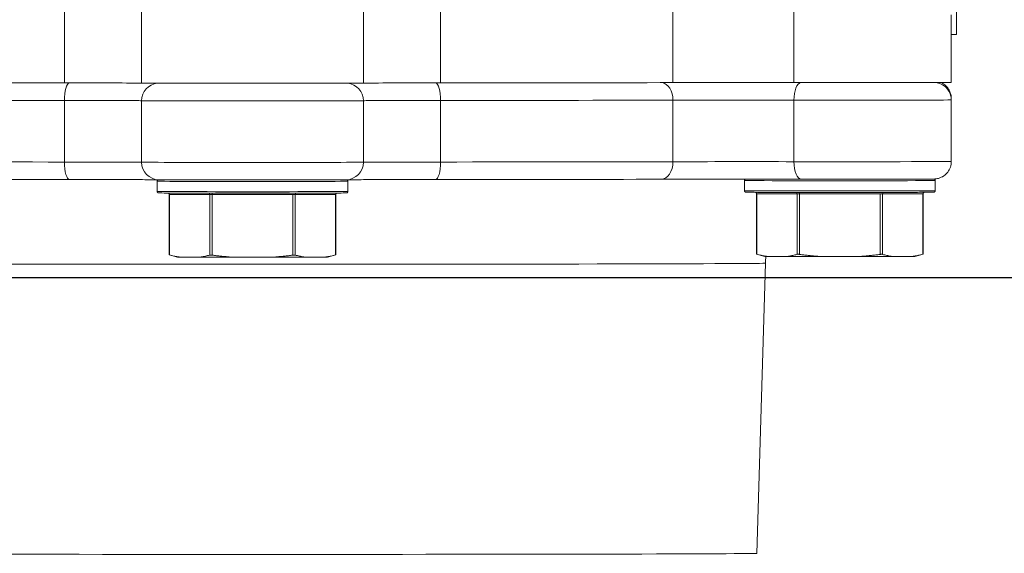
# Model space of a CAD drawing. Header units: inches. Extents: x 1 to 669, y 0 to 417.
# Tile 58 of 204: x 98.38 to 101.57, y 272.79 to 274.52. Entities that reach past the tile are written whole.
import ezdxf

# ---------------------------------------------------------------- set-up
doc = ezdxf.new("R2010")
doc.units = ezdxf.units.IN
doc.header["$LTSCALE"] = 12
doc.header["$MEASUREMENT"] = 0
doc.layers.get('0').update_dxf_attribs({"linetype": 'CONTINUOUS'})
doc.layers.add('X', color=1, linetype='CONTINUOUS')

# ---------------------------------------------------------------- blocks, each defined once
blk = doc.blocks.new('GASTRAIN')
at = {"layer": 'X', "lineweight": 0}
for p, q in [((63.7353, 287.3791), (63.7353, 287.0232)), ((63.9853, 287.3785), (63.9853, 287.0225)), ((64.7032, 287.0225), (64.7032, 287.3785)), ((64.9532, 287.0232), (64.9532, 287.3791)), ((65.7051, 287.3801), (65.7051, 287.0241)), ((66.0969, 287.3802), (66.0969, 287.0242)), ((66.6224, 287.18), (66.6224, 287.2834)), ((66.6059, 287.2442), (66.6059, 287.0249)), ((66.6059, 287.18), (66.6224, 287.18)), ((63.7353, 286.9662), (63.7353, 286.7669)), ((63.9853, 286.9656), (63.9853, 286.7663)), ((64.7032, 286.7663), (64.7032, 286.9656)), ((64.9532, 286.7669), (64.9532, 286.9662)), ((65.7051, 286.9671), (65.7051, 286.7678)), ((66.0969, 286.9673), (66.0969, 286.7679)), ((66.6059, 286.9726), (66.6059, 286.968)), ((66.6059, 286.968), (66.6059, 286.7686)), ((64.0357, 286.6714), (64.0357, 286.7046)), ((64.6527, 286.6714), (64.6527, 286.7046)), ((65.9367, 286.6737), (65.9367, 286.7069)), ((66.5537, 286.7069), (66.5537, 286.7115)), ((66.5537, 286.6737), (66.5537, 286.7069)), ((64.0744, 286.466), (64.0744, 286.6619)), ((64.0757, 286.4657), (64.0757, 286.6619)), ((64.0757, 286.6619), (64.2059, 286.6614)), ((64.2059, 286.4652), (64.2059, 286.6614)), ((64.2141, 286.6614), (64.2141, 286.6661)), ((64.2141, 286.4652), (64.2141, 286.6614)), ((64.2141, 286.6614), (64.4744, 286.6614)), ((64.4744, 286.4652), (64.4744, 286.6614)), ((64.4826, 286.6614), (64.6128, 286.6619)), ((64.4826, 286.4652), (64.4826, 286.6614)), ((64.6128, 286.4657), (64.6128, 286.6619)), ((64.6141, 286.466), (64.6141, 286.6619)), ((65.9754, 286.4683), (65.9754, 286.6642)), ((65.9767, 286.468), (65.9767, 286.6642)), ((65.9767, 286.6642), (66.1069, 286.6637)), ((66.1069, 286.4675), (66.1069, 286.6637)), ((66.1151, 286.6637), (66.1151, 286.6684)), ((66.1151, 286.4675), (66.1151, 286.6637)), ((66.1151, 286.6637), (66.3754, 286.6637)), ((66.3754, 286.4675), (66.3754, 286.6637)), ((66.3836, 286.6637), (66.5138, 286.6642)), ((66.3836, 286.4675), (66.3836, 286.6637)), ((66.5138, 286.468), (66.5138, 286.6642)), ((66.515, 286.4683), (66.515, 286.6642)), ((64.1015, 286.4588), (64.0747, 286.466)), ((64.1714, 286.4584), (64.1101, 286.4587)), ((64.4056, 286.4583), (64.2829, 286.4583)), ((64.5784, 286.4587), (64.517, 286.4584)), ((64.587, 286.4588), (64.6138, 286.466)), ((66.0024, 286.4611), (65.9757, 286.4683)), ((65.9768, 285.499), (66.0043, 286.4391)), ((66.0724, 286.4607), (66.0111, 286.461)), ((66.3065, 286.4606), (66.1839, 286.4606)), ((66.4793, 286.461), (66.418, 286.4607)), ((66.488, 286.4611), (66.5148, 286.4683))]:
    blk.add_line(p, q, dxfattribs=at)
for centre, major_axis, ratio, start_param, end_param in [((64.3442, 287.0272), (2.0171, 0), 0.002092, -2.311322, -1.877468), ((64.6465, 286.9656), (-0.0012, 0.0569), 0.995035, -1.591817, -0.128261), ((65.0621, 287.0225), (-0.3607, 0), 0.002092, -1.264125, -0.099672), ((64.936, 286.9664), (0, 0.057), 0.301887, -1.572991, -0.06653), ((64.3442, 287.0272), (2.0171, 0), 0.002092, -1.264125, -0.830271), ((65.6667, 286.9672), (-0.0001, 0.057), 0.674675, -1.573631, -0.074986), ((63.6264, 286.9655), (0.3607, 0), 0.002092, 0.099672, 1.264125), ((65.0621, 286.9655), (-0.3607, 0), 0.002092, -1.264125, -0.099672), ((65.9485, 286.9666), (-0.3607, 0), 0.002092, -1.994723, -0.830271), ((64.3442, 286.7709), (2.0171, 0), 0.002092, -2.311322, -1.877468), ((63.7525, 286.767), (0, -0.057), 0.301887, -1.568602, 0), ((64.3442, 286.7663), (-0.3607, 0), 0.002092, 0.099672, 3.04192), ((64.042, 286.7663), (-0.0012, -0.0569), 0.995035, -1.549775, 0), ((64.3442, 286.7709), (2.0171, 0), 0.002092, -1.264125, -0.830271), ((66.2452, 286.7686), (0.3607, 0), 0.002092, -1.994723, 0), ((66.1203, 286.7681), (-0.0001, -0.057), 0.411342, -1.568501, 0), ((64.3442, 286.7046), (-0.3085, 0), 0.002092, 0, 3.141593), ((66.2452, 286.7069), (-0.3085, 0), 0.002092, 0, 3.141593), ((66.2452, 286.7115), (0.3085, 0), 0.002092, -0.14481, 0), ((64.0716, 286.6619), (0.00002, 0.00475), 0.866024, -1.566612, -0.336458), ((64.0839, 286.6619), (-0.00949, 0), 0.002092, 0, 0.523599), ((64.2018, 286.6614), (0.00002, 0.00475), 0.866024, -1.566612, -0.17548), ((64.2141, 286.6614), (0.00949, 0), 0.002092, -2.617994, -1.570796), ((64.4744, 286.6614), (0.00949, 0), 0.002092, -1.570796, -0.523599), ((64.6046, 286.6619), (0.00949, 0), 0.002092, -0.523599, 0), ((65.9726, 286.6642), (0.00002, 0.00475), 0.866024, -1.566612, -0.336458), ((65.9849, 286.6642), (-0.00949, 0), 0.002092, 0, 0.523599), ((66.1027, 286.6637), (0.00002, 0.00475), 0.866024, -1.566612, -0.17548), ((66.1151, 286.6637), (0.00949, 0), 0.002092, -2.617994, -1.570796), ((66.3754, 286.6637), (0.00949, 0), 0.002092, -1.570796, -0.523599), ((66.5055, 286.6642), (0.00949, 0), 0.002092, -0.523599, 0), ((64.3442, 286.4391), (-1.66, 0), 0.002092, 0.000061, 3.141531), ((64.3442, 285.499), (-1.6325, 0), 0.002092, 0.000061, 3.141531)]:
    blk.add_ellipse(centre, major_axis=major_axis, ratio=ratio, start_param=start_param, end_param=end_param, dxfattribs=at)
at = {"layer": 'X', "lineweight": 0, "extrusion": (0, 0, -1)}
for centre, major_axis, ratio, start_param, end_param in [((63.6264, 287.0225), (0.3607, 0), 0.002092, -1.264125, -0.099672), ((63.7525, 286.9664), (0, 0.057), 0.301887, -1.572991, -0.06653), ((64.3442, 287.0226), (0.3607, 0), 0.002092, 0.099672, 3.04192), ((64.042, 286.9656), (0.0012, 0.0569), 0.995035, -1.591817, -0.128261), ((65.9485, 287.0235), (0.3607, 0), 0.002092, -2.311322, -1.14687), ((66.2452, 287.0249), (0.3607, 0), 0.002092, 0, 1.994723), ((66.1203, 286.9674), (0.0001, 0.057), 0.411342, -1.573092, -0.06734), ((64.3442, 286.9703), (-2.0171, 0), 0.002092, -1.264125, -0.830271), ((64.3442, 286.9657), (0.3607, 0), 0.002092, 0.099672, 3.04192), ((64.3442, 286.9703), (-2.0171, 0), 0.002092, -2.311322, -1.877468), ((66.2452, 286.968), (0.3607, 0), 0.002092, 0, 1.994723), ((66.2452, 286.9726), (0.3607, 0), 0.002092, 0, 0.031898), ((63.6264, 286.7662), (0.3607, 0), 0.002092, -1.264125, -0.099672), ((64.6465, 286.7663), (0.0012, -0.0569), 0.995035, -1.549775, 0), ((65.0621, 286.7662), (-0.3607, 0), 0.002092, 0.099672, 1.264125), ((64.936, 286.767), (0, -0.057), 0.301887, -1.568602, 0), ((65.6667, 286.7679), (0.0001, -0.057), 0.674675, -1.567962, 0), ((65.9485, 286.7673), (0.3607, 0), 0.002092, -2.311322, -1.14687), ((64.3443, 286.714), (-1.9605, 0), 0.002092, -1.26414, -0.830339), ((64.3442, 286.714), (-1.9605, 0), 0.002092, -2.311254, -1.877452), ((64.3442, 286.6714), (-0.3085, 0), 0.002092, -1.570796, 0), ((64.3442, 286.6714), (0.3085, 0), 0.002092, 0, 1.570796), ((64.4867, 286.6614), (-0.00002, 0.00475), 0.866024, -1.566612, -0.17548), ((64.6169, 286.6619), (-0.00002, 0.00475), 0.866024, -1.566612, -0.336458), ((66.2452, 286.6737), (-0.3085, 0), 0.002092, -1.570796, 0), ((66.2452, 286.6737), (0.3085, 0), 0.002092, 0, 1.570796), ((66.3877, 286.6637), (-0.00002, 0.00475), 0.866024, -1.566612, -0.17548), ((66.5179, 286.6642), (-0.00002, 0.00475), 0.866024, -1.566612, -0.336458), ((64.3442, 286.4588), (-0.2428, 0), 0.002092, -0.268335, -0.007808), ((64.3442, 286.4588), (-0.2428, 0), 0.002092, -1.315533, -0.778863), ((64.3442, 286.4588), (-0.2428, 0), 0.002092, -2.36273, -1.82606), ((64.3442, 286.4588), (0.2428, 0), 0.002092, 0.007808, 0.268335), ((66.2452, 286.4611), (-0.2428, 0), 0.002092, -0.268335, -0.007808), ((66.2452, 286.4611), (-0.2428, 0), 0.002092, -1.315533, -0.778863), ((66.2452, 286.4611), (-0.2428, 0), 0.002092, -2.36273, -1.82606), ((66.2452, 286.4611), (0.2428, 0), 0.002092, 0.007808, 0.268335)]:
    blk.add_ellipse(centre, major_axis=major_axis, ratio=ratio, start_param=start_param, end_param=end_param, dxfattribs=at)
at = {"layer": 'X', "lineweight": 0}
for points, knots in [([(66.5556, 287.0245), (66.5557, 287.0245), (66.5557, 287.0245), (66.5571, 287.0244), (66.5586, 287.0241), (66.5617, 287.0235), (66.5633, 287.0231), (66.5679, 287.0218), (66.5709, 287.0206), (66.5785, 287.0169), (66.583, 287.0139), (66.5915, 287.0064), (66.5953, 287.0016), (66.6014, 286.9911), (66.6036, 286.9853), (66.6055, 286.9756), (66.6059, 286.9718), (66.6059, 286.968)], [0.28322727, 0.28322727, 0.28322727, 0.28322727, 0.28337827, 0.28337827, 0.28836486, 0.28836486, 0.29325113, 0.29325113, 0.30284024, 0.30284024, 0.31875674, 0.31875674, 0.33680073, 0.33680073, 0.35494599, 0.35494599, 0.36643768, 0.36643768, 0.36643768, 0.36643768]), ([(66.5721, 287.0246), (66.5742, 287.0237), (66.5763, 287.0226), (66.5832, 287.0185), (66.5877, 287.0147), (66.5955, 287.0059), (66.5988, 287.0007), (66.6036, 286.9896), (66.6052, 286.9836), (66.6059, 286.9759), (66.6059, 286.9742), (66.6059, 286.9726)], [0.61772673, 0.61772673, 0.61772673, 0.61772673, 0.62466781, 0.62466781, 0.64183646, 0.64183646, 0.65996031, 0.65996031, 0.67810823, 0.67810823, 0.68314328, 0.68314328, 0.68314328, 0.68314328]), ([(66.6059, 286.7686), (66.6059, 286.7625), (66.6049, 286.7562), (66.601, 286.7447), (66.5981, 286.7392), (66.5908, 286.7295), (66.5864, 286.7252), (66.5764, 286.7184), (66.5708, 286.7157), (66.5625, 286.7132), (66.5597, 286.7126), (66.5563, 286.7121), (66.5554, 286.712), (66.5539, 286.7119), (66.5534, 286.7118), (66.5524, 286.7118), (66.5521, 286.7117), (66.5512, 286.7117), (66.5508, 286.7117), (66.5495, 286.7116), (66.5488, 286.7116), (66.5454, 286.7116), (66.5419, 286.7115), (66.5258, 286.7114), (66.5075, 286.7113), (66.4636, 286.7112), (66.4391, 286.7112), (66.3849, 286.7111), (66.3547, 286.7111), (66.2922, 286.711), (66.2593, 286.711), (66.1948, 286.711), (66.1625, 286.7111), (66.1284, 286.7111), (66.1243, 286.7111), (66.1202, 286.7111)], [0, 0, 0, 0, 0.0184731, 0.0184731, 0.0366113, 0.0366113, 0.0547605, 0.0547605, 0.0728907, 0.0728907, 0.0811226, 0.0811226, 0.0845082, 0.0845082, 0.0875563, 0.0875563, 0.0909071, 0.0909071, 0.0971304, 0.0971304, 0.1145354, 0.1145354, 0.1668582, 0.1668582, 0.281765, 0.281765, 0.3790014, 0.3790014, 0.4759822, 0.4759822, 0.5728677, 0.5728677, 0.6697309, 0.6697309, 0.6830533, 0.6830533, 0.6830533, 0.6830533]), ([(64.0408, 286.7093), (64.0388, 286.7094), (64.0328, 286.7094), (64.0125, 286.7096), (63.995, 286.7097), (63.9483, 286.7098), (63.9175, 286.7099), (63.8477, 286.71), (63.8079, 286.71), (63.7616, 286.7101), (63.7571, 286.7101), (63.7525, 286.7101)], [0, 0, 0, 0, 0.0858908, 0.0858908, 0.2046397, 0.2046397, 0.3370136, 0.3370136, 0.4698485, 0.4698485, 0.4843013, 0.4843013, 0.4843013, 0.4843013]), ([(64.0357, 286.7046), (64.0357, 286.7052), (64.0358, 286.7057), (64.0362, 286.7067), (64.0364, 286.7071), (64.037, 286.7079), (64.0374, 286.7083), (64.0379, 286.7086), (64.0381, 286.7088), (64.0384, 286.7089), (64.0385, 286.709), (64.0389, 286.7091), (64.039, 286.7092), (64.0393, 286.7092), (64.0394, 286.7093), (64.0397, 286.7093), (64.0398, 286.7093), (64.0398, 286.7093), (64.0399, 286.7093), (64.0399, 286.7093)], [0, 0, 0, 0, 0.001578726, 0.001578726, 0.003114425, 0.003114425, 0.004638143, 0.004638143, 0.005308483, 0.005308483, 0.005836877, 0.005836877, 0.006714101, 0.006714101, 0.00757551, 0.00757551, 0.008900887, 0.008900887, 0.00927896, 0.00927896, 0.00927896, 0.00927896]), ([(64.6477, 286.7093), (64.643, 286.7092), (64.6342, 286.7092), (64.6041, 286.709), (64.5821, 286.709), (64.5327, 286.7089), (64.5056, 286.7088), (64.4475, 286.7088), (64.4157, 286.7088), (64.3516, 286.7087), (64.3185, 286.7087), (64.2551, 286.7088), (64.224, 286.7088), (64.1677, 286.7089), (64.1417, 286.7089), (64.0981, 286.709), (64.0799, 286.7091), (64.0534, 286.7092), (64.0453, 286.7092), (64.0408, 286.7093)], [0, 0, 0, 0, 0.1023998, 0.1023998, 0.2121255, 0.2121255, 0.3089046, 0.3089046, 0.4058411, 0.4058411, 0.5027129, 0.5027129, 0.5995751, 0.5995751, 0.6964535, 0.6964535, 0.7934004, 0.7934004, 0.8905785, 0.8905785, 0.8905785, 0.8905785]), ([(64.936, 286.7101), (64.893, 286.71), (64.8517, 286.71), (64.7796, 286.7099), (64.7477, 286.7098), (64.6964, 286.7097), (64.6763, 286.7096), (64.6553, 286.7094), (64.6496, 286.7094), (64.6477, 286.7093)], [0, 0, 0, 0, 0.1353536, 0.1353536, 0.2682411, 0.2682411, 0.4011007, 0.4011007, 0.484114, 0.484114, 0.484114, 0.484114]), ([(64.6486, 286.7094), (64.6486, 286.7093), (64.6487, 286.7093), (64.6488, 286.7093), (64.6489, 286.7093), (64.6492, 286.7092), (64.6492, 286.7092), (64.6495, 286.7092), (64.6496, 286.7091), (64.6498, 286.709), (64.65, 286.7089), (64.6504, 286.7087), (64.6507, 286.7086), (64.6512, 286.7082), (64.6514, 286.7079), (64.6519, 286.7073), (64.6522, 286.7069), (64.6526, 286.7058), (64.6527, 286.7052), (64.6527, 286.7046)], [0.303478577, 0.303478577, 0.303478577, 0.303478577, 0.304353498, 0.304353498, 0.305533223, 0.305533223, 0.306142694, 0.306142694, 0.306753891, 0.306753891, 0.307365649, 0.307365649, 0.308438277, 0.308438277, 0.309385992, 0.309385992, 0.310967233, 0.310967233, 0.312759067, 0.312759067, 0.312759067, 0.312759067]), ([(66.1202, 286.7111), (66.0791, 286.7111), (66.0344, 286.7112), (65.9454, 286.7112), (65.9, 286.7112), (65.8136, 286.7111), (65.7714, 286.7111), (65.7096, 286.711), (65.6872, 286.711), (65.6668, 286.7109)], [0, 0, 0, 0, 0.1353402, 0.1353402, 0.2682505, 0.2682505, 0.4012573, 0.4012573, 0.4843158, 0.4843158, 0.4843158, 0.4843158]), ([(65.9367, 286.7069), (65.9367, 286.7075), (65.9368, 286.708), (65.9372, 286.709), (65.9374, 286.7094), (65.938, 286.7102), (65.9384, 286.7106), (65.9389, 286.7109), (65.9391, 286.711), (65.9393, 286.7111), (65.9393, 286.7112), (65.9394, 286.7112)], [0, 0, 0, 0, 0.001578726, 0.001578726, 0.003114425, 0.003114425, 0.004638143, 0.004638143, 0.005308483, 0.005308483, 0.005416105, 0.005416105, 0.005416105, 0.005416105]), ([(66.5496, 286.7116), (66.5497, 286.7116), (66.5498, 286.7116), (66.5503, 286.7115), (66.5504, 286.7115), (66.5507, 286.7114), (66.5508, 286.7113), (66.5512, 286.7111), (66.5515, 286.711), (66.552, 286.7106), (66.5523, 286.7104), (66.5528, 286.7097), (66.5531, 286.7093), (66.5536, 286.7082), (66.5537, 286.7076), (66.5537, 286.7069)], [0.620110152, 0.620110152, 0.620110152, 0.620110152, 0.622764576, 0.622764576, 0.6233752, 0.6233752, 0.623987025, 0.623987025, 0.62507076, 0.62507076, 0.626046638, 0.626046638, 0.627691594, 0.627691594, 0.629579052, 0.629579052, 0.629579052, 0.629579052]), ([(64.6527, 286.6714), (64.6527, 286.6709), (64.6527, 286.6704), (64.6523, 286.6694), (64.6521, 286.6689), (64.6515, 286.6681), (64.6511, 286.6678), (64.6505, 286.6674), (64.6504, 286.6673), (64.6501, 286.6671), (64.6499, 286.6671), (64.6496, 286.6669), (64.6494, 286.6669), (64.6492, 286.6668), (64.6491, 286.6668), (64.6488, 286.6667), (64.6487, 286.6667), (64.6485, 286.6667), (64.6484, 286.6667), (64.6481, 286.6667), (64.648, 286.6666), (64.6472, 286.6666), (64.6464, 286.6666), (64.6417, 286.6665), (64.6348, 286.6665), (64.6124, 286.6664), (64.5947, 286.6663), (64.552, 286.6662), (64.5266, 286.6662), (64.471, 286.6661), (64.4402, 286.6661), (64.3772, 286.666), (64.3441, 286.666), (64.2799, 286.666), (64.248, 286.6661), (64.1893, 286.6661), (64.1617, 286.6662), (64.1143, 286.6662), (64.0939, 286.6663), (64.0627, 286.6664), (64.0515, 286.6665), (64.0439, 286.6666), (64.0425, 286.6666), (64.0412, 286.6666), (64.0409, 286.6666), (64.0404, 286.6667), (64.0403, 286.6667), (64.04, 286.6667), (64.0399, 286.6667), (64.0395, 286.6668), (64.0393, 286.6668), (64.0389, 286.6669), (64.0388, 286.667), (64.0384, 286.6671), (64.0382, 286.6672), (64.0378, 286.6675), (64.0375, 286.6677), (64.037, 286.6681), (64.0368, 286.6685), (64.0363, 286.6692), (64.0361, 286.6696), (64.0358, 286.6705), (64.0357, 286.671), (64.0357, 286.6714)], [0, 0, 0, 0, 0.0015787, 0.0015787, 0.0031144, 0.0031144, 0.0046381, 0.0046381, 0.0053085, 0.0053085, 0.0058369, 0.0058369, 0.0067141, 0.0067141, 0.0075755, 0.0075755, 0.0089009, 0.0089009, 0.0117613, 0.0117613, 0.0203295, 0.0203295, 0.0460456, 0.0460456, 0.1237746, 0.1237746, 0.2218085, 0.2218085, 0.3186033, 0.3186033, 0.4154042, 0.4154042, 0.5121978, 0.5121978, 0.60899, 0.60899, 0.7057829, 0.7057829, 0.8025799, 0.8025799, 0.8993929, 0.8993929, 0.9277126, 0.9277126, 0.9417714, 0.9417714, 0.9487373, 0.9487373, 0.952293, 0.952293, 0.9536471, 0.9536471, 0.9542799, 0.9542799, 0.9551187, 0.9551187, 0.9560333, 0.9560333, 0.9572607, 0.9572607, 0.9587244, 0.9587244, 0.9600687, 0.9600687, 0.9600687, 0.9600687]), ([(64.0744, 286.6619), (64.0744, 286.6624), (64.0743, 286.663), (64.074, 286.6639), (64.0738, 286.6644), (64.0732, 286.6652), (64.0728, 286.6655), (64.072, 286.6661), (64.0717, 286.6663), (64.0713, 286.6664)], [0, 0, 0, 0, 0.001550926, 0.001550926, 0.003061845, 0.003061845, 0.004574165, 0.004574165, 0.005795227, 0.005795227, 0.005795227, 0.005795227]), ([(64.6172, 286.6664), (64.6171, 286.6664), (64.617, 286.6663), (64.6165, 286.6661), (64.6161, 286.6659), (64.6154, 286.6653), (64.615, 286.6649), (64.6145, 286.664), (64.6143, 286.6635), (64.6141, 286.6627), (64.6141, 286.6623), (64.6141, 286.6619)], [0.00839166, 0.00839166, 0.00839166, 0.00839166, 0.008676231, 0.008676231, 0.010029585, 0.010029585, 0.011538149, 0.011538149, 0.013050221, 0.013050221, 0.014192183, 0.014192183, 0.014192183, 0.014192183]), ([(66.5537, 286.6737), (66.5537, 286.6732), (66.5536, 286.6727), (66.5533, 286.6717), (66.5531, 286.6712), (66.5525, 286.6704), (66.5521, 286.6701), (66.5515, 286.6697), (66.5514, 286.6696), (66.5511, 286.6694), (66.5509, 286.6694), (66.5506, 286.6692), (66.5504, 286.6692), (66.5501, 286.6691), (66.55, 286.6691), (66.5498, 286.669), (66.5497, 286.669), (66.5495, 286.669), (66.5494, 286.669), (66.5491, 286.6689), (66.5489, 286.6689), (66.5482, 286.6689), (66.5474, 286.6689), (66.5427, 286.6688), (66.5358, 286.6688), (66.5133, 286.6687), (66.4957, 286.6686), (66.453, 286.6685), (66.4276, 286.6685), (66.372, 286.6684), (66.3412, 286.6684), (66.2781, 286.6683), (66.2451, 286.6683), (66.1809, 286.6683), (66.149, 286.6684), (66.0903, 286.6684), (66.0627, 286.6685), (66.0153, 286.6685), (65.9949, 286.6686), (65.9637, 286.6687), (65.9525, 286.6688), (65.9448, 286.6689), (65.9435, 286.6689), (65.9422, 286.6689), (65.9419, 286.6689), (65.9414, 286.6689), (65.9413, 286.669), (65.941, 286.669), (65.9409, 286.669), (65.9404, 286.6691), (65.9403, 286.6691), (65.9399, 286.6692), (65.9398, 286.6693), (65.9394, 286.6694), (65.9392, 286.6695), (65.9388, 286.6698), (65.9385, 286.67), (65.938, 286.6704), (65.9377, 286.6707), (65.9373, 286.6715), (65.9371, 286.6719), (65.9368, 286.6728), (65.9367, 286.6733), (65.9367, 286.6737)], [0, 0, 0, 0, 0.0015787, 0.0015787, 0.0031144, 0.0031144, 0.0046381, 0.0046381, 0.0053085, 0.0053085, 0.0058369, 0.0058369, 0.0067141, 0.0067141, 0.0075755, 0.0075755, 0.0089009, 0.0089009, 0.0117613, 0.0117613, 0.0203295, 0.0203295, 0.0460456, 0.0460456, 0.1237746, 0.1237746, 0.2218085, 0.2218085, 0.3186033, 0.3186033, 0.4154042, 0.4154042, 0.5121978, 0.5121978, 0.60899, 0.60899, 0.7057829, 0.7057829, 0.8025799, 0.8025799, 0.8993929, 0.8993929, 0.9277126, 0.9277126, 0.9417714, 0.9417714, 0.9487373, 0.9487373, 0.952293, 0.952293, 0.9536471, 0.9536471, 0.9542799, 0.9542799, 0.9551187, 0.9551187, 0.9560333, 0.9560333, 0.9572607, 0.9572607, 0.9587244, 0.9587244, 0.9600687, 0.9600687, 0.9600687, 0.9600687]), ([(65.9754, 286.6642), (65.9754, 286.6647), (65.9753, 286.6653), (65.975, 286.6662), (65.9748, 286.6667), (65.9742, 286.6675), (65.9738, 286.6678), (65.973, 286.6684), (65.9727, 286.6685), (65.9723, 286.6687)], [0, 0, 0, 0, 0.001550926, 0.001550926, 0.003061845, 0.003061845, 0.004574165, 0.004574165, 0.005795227, 0.005795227, 0.005795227, 0.005795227]), ([(66.5182, 286.6687), (66.5181, 286.6687), (66.518, 286.6686), (66.5175, 286.6684), (66.5171, 286.6682), (66.5164, 286.6676), (66.516, 286.6672), (66.5155, 286.6663), (66.5153, 286.6658), (66.5151, 286.665), (66.515, 286.6646), (66.515, 286.6642)], [0.00839166, 0.00839166, 0.00839166, 0.00839166, 0.008676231, 0.008676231, 0.010029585, 0.010029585, 0.011538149, 0.011538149, 0.013050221, 0.013050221, 0.014192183, 0.014192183, 0.014192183, 0.014192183]), ([(64.0744, 286.466), (64.0744, 286.466), (64.0747, 286.466), (64.0753, 286.4658), (64.0755, 286.4657), (64.0757, 286.4657)], [0.03786543, 0.03786543, 0.03786543, 0.03786543, 0.04723656, 0.04723656, 0.04999357, 0.04999357, 0.04999357, 0.04999357]), ([(64.2059, 286.4652), (64.2061, 286.4653), (64.2063, 286.4653), (64.2073, 286.4655), (64.2083, 286.4655), (64.2104, 286.4655), (64.2117, 286.4655), (64.2133, 286.4653), (64.2137, 286.4653), (64.2141, 286.4652)], [0.02573729, 0.02573729, 0.02573729, 0.02573729, 0.0284943, 0.0284943, 0.03786543, 0.03786543, 0.04723656, 0.04723656, 0.04999357, 0.04999357, 0.04999357, 0.04999357]), ([(64.4744, 286.4652), (64.4748, 286.4653), (64.4752, 286.4653), (64.4768, 286.4655), (64.4781, 286.4655), (64.4802, 286.4655), (64.4812, 286.4655), (64.4822, 286.4653), (64.4824, 286.4653), (64.4826, 286.4652)], [0.02573729, 0.02573729, 0.02573729, 0.02573729, 0.0284943, 0.0284943, 0.03786543, 0.03786543, 0.04723656, 0.04723656, 0.04999357, 0.04999357, 0.04999357, 0.04999357]), ([(64.6128, 286.4657), (64.613, 286.4657), (64.6131, 286.4658), (64.6138, 286.466), (64.6141, 286.466), (64.6141, 286.466)], [0.02573729, 0.02573729, 0.02573729, 0.02573729, 0.0284943, 0.0284943, 0.03786543, 0.03786543, 0.03786543, 0.03786543]), ([(65.9754, 286.4683), (65.9754, 286.4683), (65.9757, 286.4683), (65.9763, 286.4681), (65.9765, 286.468), (65.9767, 286.468)], [0.03786543, 0.03786543, 0.03786543, 0.03786543, 0.04723656, 0.04723656, 0.04999357, 0.04999357, 0.04999357, 0.04999357]), ([(66.1069, 286.4675), (66.107, 286.4676), (66.1073, 286.4676), (66.1083, 286.4678), (66.1093, 286.4678), (66.1114, 286.4678), (66.1126, 286.4678), (66.1143, 286.4676), (66.1147, 286.4676), (66.1151, 286.4675)], [0.02573729, 0.02573729, 0.02573729, 0.02573729, 0.0284943, 0.0284943, 0.03786543, 0.03786543, 0.04723656, 0.04723656, 0.04999357, 0.04999357, 0.04999357, 0.04999357]), ([(66.3754, 286.4675), (66.3758, 286.4676), (66.3761, 286.4676), (66.3778, 286.4678), (66.3791, 286.4678), (66.3812, 286.4678), (66.3822, 286.4678), (66.3832, 286.4676), (66.3834, 286.4676), (66.3836, 286.4675)], [0.02573729, 0.02573729, 0.02573729, 0.02573729, 0.0284943, 0.0284943, 0.03786543, 0.03786543, 0.04723656, 0.04723656, 0.04999357, 0.04999357, 0.04999357, 0.04999357]), ([(66.5138, 286.468), (66.514, 286.468), (66.5141, 286.4681), (66.5148, 286.4683), (66.515, 286.4683), (66.515, 286.4683)], [0.02573729, 0.02573729, 0.02573729, 0.02573729, 0.0284943, 0.0284943, 0.03786543, 0.03786543, 0.03786543, 0.03786543])]:
    blk.add_open_spline(points, degree=3, knots=knots, dxfattribs=at)
for points in [[(66.5537, 286.7119), (66.5537, 286.7118), (66.5537, 286.7116), (66.5537, 286.7115)], [(64.1101, 286.4587), (64.1078, 286.459), (64.1033, 286.4597), (64.0964, 286.4609), (64.0895, 286.4623), (64.0827, 286.4639), (64.078, 286.4651), (64.0757, 286.4657)], [(64.2059, 286.4652), (64.2035, 286.4646), (64.1989, 286.4635), (64.192, 286.4619), (64.1851, 286.4606), (64.1783, 286.4594), (64.1737, 286.4587), (64.1714, 286.4584)], [(64.2829, 286.4583), (64.2783, 286.4586), (64.2692, 286.4593), (64.2555, 286.4605), (64.2418, 286.4619), (64.228, 286.4634), (64.2187, 286.4646), (64.2141, 286.4652)], [(64.4744, 286.4652), (64.4697, 286.4646), (64.4604, 286.4634), (64.4466, 286.4619), (64.4329, 286.4605), (64.4193, 286.4593), (64.4101, 286.4586), (64.4056, 286.4583)], [(64.517, 286.4584), (64.5148, 286.4587), (64.5102, 286.4594), (64.5033, 286.4606), (64.4965, 286.462), (64.4896, 286.4635), (64.4849, 286.4646), (64.4826, 286.4652)], [(64.6128, 286.4657), (64.6104, 286.4651), (64.6058, 286.4639), (64.5989, 286.4623), (64.592, 286.4609), (64.5852, 286.4597), (64.5806, 286.459), (64.5784, 286.4587)], [(66.0111, 286.461), (66.0088, 286.4613), (66.0042, 286.462), (65.9974, 286.4632), (65.9905, 286.4646), (65.9837, 286.4662), (65.979, 286.4674), (65.9767, 286.468)], [(66.0058, 286.461), (66.005, 286.4537), (66.0045, 286.4464), (66.0043, 286.4391)], [(66.1069, 286.4675), (66.1045, 286.4669), (66.0999, 286.4658), (66.093, 286.4642), (66.0861, 286.4629), (66.0793, 286.4617), (66.0747, 286.461), (66.0724, 286.4607)], [(66.1839, 286.4606), (66.1793, 286.4609), (66.1702, 286.4616), (66.1565, 286.4628), (66.1428, 286.4642), (66.129, 286.4657), (66.1197, 286.4669), (66.1151, 286.4675)], [(66.3754, 286.4675), (66.3707, 286.4669), (66.3614, 286.4657), (66.3476, 286.4642), (66.3339, 286.4628), (66.3202, 286.4616), (66.3111, 286.4609), (66.3065, 286.4606)], [(66.418, 286.4607), (66.4157, 286.461), (66.4112, 286.4617), (66.4043, 286.4629), (66.3974, 286.4642), (66.3906, 286.4658), (66.3859, 286.4669), (66.3836, 286.4675)], [(66.5138, 286.468), (66.5114, 286.4674), (66.5068, 286.4662), (66.4999, 286.4646), (66.493, 286.4632), (66.4862, 286.462), (66.4816, 286.4613), (66.4793, 286.461)]]:
    blk.add_open_spline(points, degree=3, dxfattribs=at)

msp = doc.modelspace()

# ---------------------------------------------------------------- linework, layer by layer
at = {"layer": 'X'}
msp.add_line((97.9411, 273.68347), (102.3711, 273.68347), dxfattribs=at)

# ---------------------------------------------------------------- block references
msp.add_blockref('GASTRAIN', (34.78985, -12.70915))

doc.saveas('drawing.dxf')
